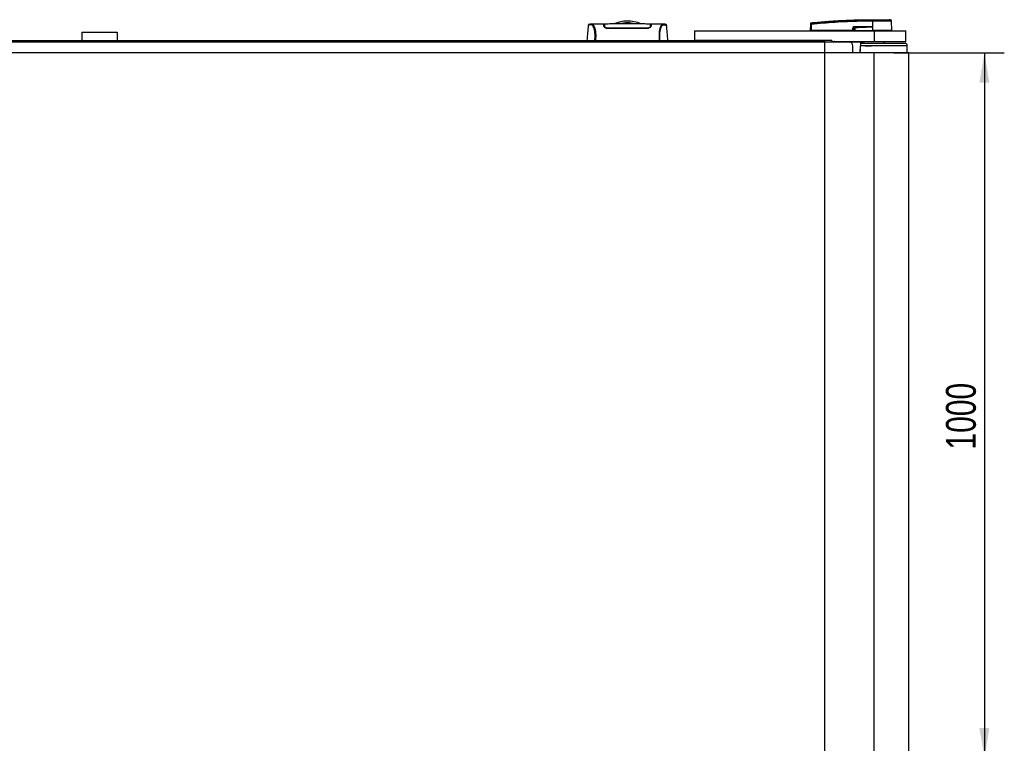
# Model space of a CAD drawing. Header units: millimetres. Extents: x 0 to 420, y 0 to 297.
# Tile 10 of 64: x 130 to 229, y 74 to 147. Entities that reach past the tile are written whole.
import ezdxf

# ---------------------------------------------------------------- set-up
doc = ezdxf.new("R2010")
doc.units = ezdxf.units.MM
doc.layers.add('QUOTE', color=174, linetype='Continuous')
doc.styles.add('SLDTEXTSTYLE3', font='TXT', dxfattribs={"width": 0.75})
doc.dimstyles.new('SLDDIMSTYLE0', dxfattribs={"dimtxt": 3, "dimasz": 3, "dimexe": 0, "dimexo": 0.0625, "dimgap": 0.75, "dimtad": 1, "dimlfac": 14.104679, "dimrnd": 1e-09, "dimzin": 12, "dimdsep": 46, "dimtxsty": 'SLDTEXTSTYLE3', "dimsah": 1, "dimcen": 0.09, "dimadec": 0, "dimazin": 3, "dimtfac": 1, "dimtdec": 3, "dimtofl": 0, "dimtmove": 0, "dimatfit": 3, "dimfxl": 0, "dimfrac": 2, "dimtolj": 1, "dimtzin": 12, "dimarcsym": 0})

# ---------------------------------------------------------------- blocks, each defined once
blk = doc.blocks.new('_D_1')
at = {"layer": 'QUOTE'}
for p, q in [((218.39, 143.366), (229.49, 143.366)), ((227.49, 143.366), (227.49, 72.467)), ((218.39, 72.467), (229.49, 72.467))]:
    blk.add_line(p, q, dxfattribs=at)
for points in [[(227.49, 143.366), (226.99, 140.366), (227.99, 140.366)], [(227.49, 72.467), (227.99, 75.467), (226.99, 75.467)]]:
    blk.add_solid(points, dxfattribs=at)
at = {"layer": 'QUOTE', "insert": (223.622, 103.483), "char_height": 3, "attachment_point": 1, "rotation": 90, "style": 'SLDTEXTSTYLE3'}
blk.add_mtext('1000', dxfattribs=at)

msp = doc.modelspace()

# ---------------------------------------------------------------- linework, layer by layer
at = {"color": 7, "linetype": 'Continuous', "lineweight": 25}
for p, q in [((216.24165, 146.69809), (216.24175, 146.69809)), ((218.02683, 146.68833), (217.90351, 146.69809)), ((187.64036, 146.13073), (187.6401, 146.1304)), ((189.19586, 146.25447), (187.97609, 146.25447)), ((189.24669, 146.21903), (189.19649, 146.21903)), ((189.24887, 146.09187), (189.24935, 146.06435)), ((189.24955, 146.05303), (189.25034, 146.00769)), ((189.25692, 146.2401), (189.25759, 146.19479)), ((189.25724, 146.15519), (189.25728, 146.02478)), ((189.25877, 146.10472), (189.25984, 146.0227)), ((189.25992, 146.06829), (189.26005, 146.06079)), ((189.2603, 146.04647), (189.26005, 146.06079)), ((189.2603, 146.04647), (189.26176, 145.96095)), ((189.26042, 146.0393), (189.26051, 146.03432)), ((189.62558, 145.8472), (189.62558, 145.81049)), ((193.52499, 145.81021), (189.62558, 145.81021)), ((193.52499, 145.84717), (193.52498, 145.81055)), ((193.88967, 146.00167), (193.88898, 145.95019)), ((193.89027, 146.04644), (193.88967, 146.00167)), ((193.89333, 146.15912), (193.89327, 146.02478)), ((193.95409, 146.21903), (193.90392, 146.21903)), ((195.17519, 146.25447), (193.9547, 146.25447)), ((195.18442, 146.25378), (195.17519, 146.25378)), ((195.51021, 146.13073), (195.51047, 146.1304)), ((210.00919, 145.59916), (210.01473, 146.234)), ((210.00919, 145.59916), (210.06114, 145.59916)), ((210.04371, 145.59916), (210.04433, 145.56371)), ((210.06669, 146.234), (210.06114, 145.59916)), ((214.26656, 145.59916), (210.06114, 145.59916)), ((210.06376, 145.59916), (210.06381, 145.56371)), ((210.06652, 146.38421), (210.06648, 146.38421)), ((214.26656, 145.59916), (214.26768, 145.88536)), ((214.27981, 145.59916), (214.26656, 145.59916)), ((214.26935, 145.59916), (214.2694, 145.56371)), ((214.28093, 145.88536), (214.27981, 145.59916)), ((214.27981, 145.59916), (214.43788, 145.59916)), ((214.4305, 145.80761), (214.28093, 145.88536)), ((214.3043, 145.59916), (214.30474, 145.56371)), ((214.42242, 145.98306), (214.54707, 145.91826)), ((216.08623, 145.98306), (214.42242, 145.98306)), ((214.42333, 146.00138), (216.08713, 146.00138)), ((214.44331, 145.59916), (216.24051, 145.59916)), ((214.45443, 145.59916), (214.45468, 145.56371)), ((216.24154, 146.54861), (216.23004, 146.54861)), ((216.23708, 145.99285), (216.23711, 145.98892)), ((216.23711, 145.98892), (216.24051, 145.59916)), ((216.24085, 145.59916), (216.24051, 145.59916)), ((216.24154, 146.54861), (216.24085, 145.59916)), ((218.1619, 145.59916), (216.24085, 145.59916)), ((216.2423, 145.59916), (216.24232, 145.56371)), ((218.12676, 145.56371), (218.12738, 145.59916)), ((218.1619, 145.59916), (218.15361, 146.54857)), ((136.69988, 145.45736), (140.2448, 145.45736)), ((136.69988, 145.45736), (136.69988, 144.60658)), ((140.2448, 145.45736), (140.2448, 144.60658)), ((198.31064, 145.56371), (198.31064, 144.60658)), ((198.31064, 145.56371), (216.38975, 145.56371)), ((201.03876, 145.56548), (201.03876, 145.56371)), ((201.6052, 145.56371), (201.6052, 145.56548)), ((216.38975, 145.56371), (216.38975, 144.50023)), ((216.38975, 145.56371), (219.58018, 145.56371)), ((219.58018, 144.50023), (219.58018, 145.56371)), ((213.9083, 144.42934), (62.89458, 144.42934)), ((78.49224, 144.60658), (198.31064, 144.60658)), ((212.13584, 144.60658), (198.31064, 144.60658)), ((211.42685, 144.42934), (211.42685, 144.60658)), ((212.36437, 144.44352), (211.42685, 144.44352)), ((212.13584, 144.60658), (212.13584, 144.50023)), ((212.13584, 144.50023), (216.38975, 144.50023)), ((212.36295, 144.43581), (212.36318, 144.42934)), ((212.39839, 144.46417), (212.399, 144.42934)), ((212.39877, 144.46995), (212.3991, 144.47187)), ((212.43384, 144.46417), (212.43384, 144.50023)), ((212.43384, 144.46417), (215.04562, 144.46417)), ((212.43445, 144.42934), (212.43384, 144.46417)), ((214.26279, 143.36586), (214.26279, 144.07484)), ((219.72197, 144.07484), (215.04357, 144.07484)), ((215.04562, 144.46417), (215.04562, 144.50023)), ((215.0464, 144.11029), (218.24419, 144.11029)), ((215.06738, 144.32299), (219.50928, 144.32299)), ((215.07965, 144.46417), (215.32627, 144.46417)), ((215.32627, 144.50023), (215.32627, 144.32299)), ((215.45287, 144.07484), (215.45287, 144.11029)), ((215.49945, 144.08193), (215.94627, 144.08193)), ((215.94627, 144.08193), (215.94627, 144.11029)), ((215.94627, 144.08193), (216.08936, 144.08193)), ((216.08936, 144.08193), (216.08936, 144.11029)), ((216.08936, 144.08193), (216.09836, 144.08193)), ((216.09836, 144.08193), (216.09836, 144.11029)), ((216.09836, 144.08193), (216.13786, 144.08193)), ((216.13786, 144.07484), (216.13786, 144.11029)), ((216.38975, 144.50023), (219.58018, 144.50023)), ((217.45322, 144.32299), (217.45322, 144.50023)), ((218.24419, 144.11029), (219.72197, 144.11029)), ((219.32808, 144.07484), (219.32808, 144.11029)), ((219.46353, 144.07484), (219.46353, 144.11029)), ((219.47383, 144.07484), (219.47383, 144.11029)), ((219.72336, 143.36586), (219.72197, 144.07484)), ((216.38975, 143.36586), (60.41313, 143.36586)), ((216.38975, 72.4674), (216.38975, 143.36586)), ((219.89922, 143.36586), (216.38975, 143.36586)), ((219.89922, 72.4674), (219.89922, 143.36586))]:
    msp.add_line(p, q, dxfattribs=at)
at = {"color": 7, "linetype": 'Continuous'}
for p in [(65.37602, 144.60658), (211.42685, 71.22668)]:
    msp.add_line(p, (211.42685, 144.60658), dxfattribs=at)
at = {"color": 7, "linetype": 'Continuous', "lineweight": 25, "flags": 128}
for points in [[(187.98633, 146.25432), (188.02086, 146.25184), (188.05474, 146.24444), (188.09148, 146.22636), (188.10099, 146.21926), (188.11393, 146.20779), (188.12552, 146.19577), (188.1286, 146.19228), (188.12947, 146.19128), (188.12973, 146.19098), (188.12983, 146.19086), (188.12986, 146.19083), (188.12988, 146.19081), (188.12988, 146.19081), (188.12988, 146.1908), (188.12988, 146.1908), (188.12988, 146.1908), (188.12988, 146.1908), (188.12988, 146.1908), (188.16768, 146.14107), (188.20392, 146.08206), (188.2433, 146.00212), (188.28015, 145.9069), (188.3122, 145.80011), (188.34057, 145.674), (188.36391, 145.52576), (188.37997, 145.36116), (188.38811, 145.18273), (188.38823, 144.99754), (188.38095, 144.80685), (188.36639, 144.60658)], [(216.08623, 145.98306), (216.17072, 145.98634), (216.23711, 145.98892)], [(215.49803, 144.07484), (215.49898, 144.07979), (215.50166, 144.09021), (215.5049, 144.09875), (215.50858, 144.10508), (215.51255, 144.10898), (215.51668, 144.11029)]]:
    msp.add_lwpolyline(points, dxfattribs=at)
at = {"color": 7, "linetype": 'Continuous', "lineweight": 25}
for centre, radius, start, end in [((216.76263, 146.57857), 0.53343, 168.1201678, 183.2190123), ((219.11693, 146.36049), 2.89494, 173.3031905, 173.4966106), ((216.7742, 146.57821), 0.53348, 168.0817426, 183.1800729), ((218.01182, 146.54733), 0.1418, 0.5000113, 83.9231277), ((191.57528, 143.01137), 3.54492, 67.268445, 112.9124484), ((191.57528, 143.01137), 3.36218, 76.5866744, 103.4447171), ((210.04071, 144.66438), 1.56983, 89.0518988, 90.9481012), ((210.07201, 146.31711), 0.05655, 96.1041945, 179.3841407), ((214.27431, 147.69114), 1.80579, 269.78976, 270.21024), ((214.27645, 145.99947), 0.14689, 353.5856583, 0.7475902), ((165.57825, 143.55156), 49.02598, 2.7312588, 2.7669963), ((215.94026, 145.99947), 0.14689, 353.5856583, 0.7475902), ((212.3662, 144.46808), 0.03243, 264.2526321, 353.0754988), ((212.36437, 144.47896), 0.03545, 270, 348.463041), ((212.43384, 144.46479), 0.03545, 90, 181), ((212.41612, 144.97207), 0.50821, 268.0016174, 271.9983826), ((213.9083, 144.07484), 0.35449, 0, 90), ((215.04562, 144.46479), 0.03545, 354.8105801, 90), ((215.09375, 144.87882), 0.41744, 263.3778257, 268.2379831), ((219.50928, 144.11029), 0.2127, 0, 90)]:
    msp.add_arc(centre, radius, start, end, dxfattribs=at)
for centre, major_axis, ratio, start_param, end_param in [((214.51926, 145.8131), (0.24107, -0.11857), 0.60672542, 2.25200573, 3.42889257), ((214.51747, 145.81328), (0.22807, -0.11289), 0.5569608, 2.25321842, 3.43010526), ((214.60583, 145.76735), (0.16245, -0.08643), 0.77058227, 2.30113884, 3.47802567), ((214.60583, 145.76766), (0.1418, -0.07495), 0.66301777, 2.29905058, 3.47593741)]:
    msp.add_ellipse(centre, major_axis=major_axis, ratio=ratio, start_param=start_param, end_param=end_param, dxfattribs=at)
for points, knots in [([(210.06599, 146.37333), (210.86438, 146.44619), (212.08122, 146.55724), (213.72089, 146.63892), (214.981, 146.6822), (215.81974, 146.68217), (216.24062, 146.68838), (216.24063, 146.68838)], [0, 0, 0, 0, 0.38876695, 0.59252789, 0.79628932, 0.99999932, 1, 1, 1, 1]), ([(210.06652, 146.38421), (210.09034, 146.38663), (210.23732, 146.40156), (210.88222, 146.4645), (212.20724, 146.57274), (214.11894, 146.67677), (215.53379, 146.69098), (216.24165, 146.69809)], [0, 0, 0, 0, 0.01170126, 0.07220884, 0.31419353, 0.65688711, 1, 1, 1, 1]), ([(216.24063, 146.68838), (216.24063, 146.68838), (216.24449, 146.68838), (216.24836, 146.68838), (216.25222, 146.68838)], [0, 0, 0, 0, 0.00036549, 1, 1, 1, 1]), ([(216.24175, 146.69809), (216.34701, 146.69809), (216.55785, 146.69809), (216.86842, 146.69809), (217.15712, 146.69809), (217.41383, 146.69809), (217.62526, 146.69809), (217.78301, 146.69809), (217.88495, 146.69809), (217.89733, 146.69809), (217.90351, 146.69809)], [0, 0, 0, 0, 0.12488045, 0.25013958, 0.37464939, 0.49981249, 0.62476421, 0.74955772, 0.87492377, 1, 1, 1, 1]), ([(216.25222, 146.68838), (216.33557, 146.68837), (216.50227, 146.68834), (216.75924, 146.68836), (217.01502, 146.68836), (217.26179, 146.6883), (217.48327, 146.68836), (217.67429, 146.68836), (217.82835, 146.68834), (217.94145, 146.68841), (218.01309, 146.68832), (218.02225, 146.68833), (218.02683, 146.68833)], [0, 0, 0, 0, 0.09230362, 0.18460708, 0.28653845, 0.3884688, 0.49039805, 0.59232883, 0.69424704, 0.79616636, 0.8980845, 1, 1, 1, 1]), ([(187.63179, 146.13113), (187.61043, 145.88672), (187.56601, 145.37853), (187.52151, 144.87035), (187.49841, 144.60658)], [0, 0, 0, 0, 0.480948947, 1, 1, 1, 1]), ([(187.98654, 146.25434), (187.95552, 146.25327), (187.89024, 146.25101), (187.81046, 146.23847), (187.75074, 146.22868), (187.71197, 146.22199), (187.69177, 146.21577), (187.65385, 146.1983), (187.63852, 146.15124), (187.63172, 146.13037)], [0, 0, 0, 0, 0.14962216, 0.31480836, 0.49545182, 0.64108218, 0.78518854, 0.90475494, 1, 1, 1, 1]), ([(188.29837, 144.60658), (188.30365, 144.66947), (188.31414, 144.7945), (188.32162, 144.98045), (188.3217, 145.16065), (188.31328, 145.33126), (188.29666, 145.48803), (188.27283, 145.62784), (188.24314, 145.7498), (188.19804, 145.8887), (188.13443, 146.02058), (188.05642, 146.13082), (187.97711, 146.17988), (187.85808, 146.18074), (187.73103, 146.16208), (187.64213, 146.1455), (187.64086, 146.13492), (187.64036, 146.13073)], [0, 0, 0, 0, 0.03293543, 0.06547319, 0.09814545, 0.13076322, 0.16326802, 0.19603503, 0.22873208, 0.26172606, 0.32742317, 0.39375449, 0.45898655, 0.52551088, 0.70472603, 0.88294372, 1, 1, 1, 1]), ([(187.97609, 146.25382), (187.97907, 146.25421), (187.98218, 146.25462), (187.98617, 146.25433), (187.98633, 146.25432)], [0, 0, 0, 0, 0.96013712, 1, 1, 1, 1]), ([(189.20314, 146.04614), (189.20141, 146.09566), (189.19789, 146.19617), (189.19593, 146.25305), (189.19583, 146.25544), (189.19586, 146.25443), (189.19586, 146.25441)], [0, 0, 0, 0, 0.33253016, 0.67483713, 0.99270757, 1, 1, 1, 1]), ([(189.19696, 146.22328), (189.19916, 146.22276), (189.20199, 146.22209), (189.23431, 146.22154), (189.24163, 146.22141)], [0, 0, 0, 0, 0.773369, 1, 1, 1, 1]), ([(189.62558, 145.81021), (189.58433, 145.81293), (189.50201, 145.81835), (189.38993, 145.85752), (189.2935, 145.91262), (189.22031, 145.98043), (189.20887, 146.0242), (189.20314, 146.04614)], [0, 0, 0, 0, 0.17602394, 0.35136334, 0.54466667, 0.77179405, 1, 1, 1, 1]), ([(189.25034, 146.00769), (189.25466, 145.98636), (189.26217, 145.94926), (189.31042, 145.91127), (189.33093, 145.89511)], [0, 0, 0, 0, 0.57480988, 1, 1, 1, 1]), ([(193.89389, 146.25329), (193.70972, 146.25866), (193.33305, 146.26965), (192.76081, 146.27104), (192.17477, 146.27069), (191.51899, 146.27001), (190.79643, 146.26986), (190.02107, 146.27245), (189.50868, 146.25951), (189.25669, 146.25314)], [0, 0, 0, 0, 0.12113183, 0.24774381, 0.37318266, 0.49813276, 0.66585272, 0.83566481, 1, 1, 1, 1]), ([(189.25962, 146.0856), (189.25906, 146.1173), (189.25787, 146.18562), (189.2571, 146.22982), (189.25699, 146.23621), (189.25697, 146.23721)], [0, 0, 0, 0, 0.42234684, 0.91021093, 1, 1, 1, 1]), ([(189.25721, 146.18898), (189.25722, 146.18602), (189.25723, 146.17637), (189.25723, 146.16386), (189.25724, 146.15519)], [0, 0, 0, 0, 0.30662051, 1, 1, 1, 1]), ([(189.62558, 145.84718), (189.59032, 145.84933), (189.52066, 145.85357), (189.42483, 145.88457), (189.34165, 145.92913), (189.27565, 145.98719), (189.26556, 146.02614), (189.2603, 146.04647)], [0, 0, 0, 0, 0.17334583, 0.34244333, 0.53261108, 0.75610773, 1, 1, 1, 1]), ([(193.52499, 145.84715), (193.39119, 145.84709), (192.72219, 145.84679), (191.42238, 145.84597), (190.25638, 145.84676), (189.62558, 145.84718)], [0, 0, 0, 0, 0.10293933, 0.51469663, 1, 1, 1, 1]), ([(193.89027, 146.04643), (193.88509, 146.02637), (193.87471, 145.98611), (193.80041, 145.92175), (193.69873, 145.8724), (193.59912, 145.8496), (193.54411, 145.84778), (193.52499, 145.84715)], [0, 0, 0, 0, 0.24096485, 0.48337497, 0.7285961, 0.90568571, 1, 1, 1, 1]), ([(193.94743, 146.04614), (193.94098, 146.02274), (193.92809, 145.97595), (193.84101, 145.89957), (193.72347, 145.84038), (193.60902, 145.81311), (193.54642, 145.81095), (193.52499, 145.81021)], [0, 0, 0, 0, 0.242670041, 0.485088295, 0.731805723, 0.908172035, 1, 1, 1, 1]), ([(193.82307, 145.89633), (193.8434, 145.91329), (193.88873, 145.95108), (193.89614, 145.98757), (193.90023, 146.00769)], [0, 0, 0, 0, 0.44865939, 1, 1, 1, 1]), ([(193.88967, 146.00167), (193.8899, 146.01834), (193.89037, 146.05169), (193.89092, 146.08341), (193.89119, 146.09928)], [0, 0, 0, 0, 0.49955274, 1, 1, 1, 1]), ([(193.89391, 146.25472), (193.8939, 146.25428), (193.89388, 146.25339), (193.89366, 146.24083), (193.89291, 146.19754), (193.89173, 146.13024), (193.89071, 146.0719), (193.89027, 146.04643)], [0, 0, 0, 0, 0.19851654, 0.40682671, 0.6188004, 0.83361426, 1, 1, 1, 1]), ([(193.89111, 146.02113), (193.89147, 146.05346), (193.89191, 146.09415), (193.89246, 146.14318), (193.8926, 146.15588), (193.89266, 146.1618)], [0, 0, 0, 0, 0.6736969, 0.84772982, 1, 1, 1, 1]), ([(193.89333, 146.15912), (193.89333, 146.16804), (193.89334, 146.17953), (193.89335, 146.18758), (193.89335, 146.18937)], [0, 0, 0, 0, 0.77695019, 1, 1, 1, 1]), ([(193.89367, 146.2415), (193.89371, 146.24332), (193.89378, 146.24746), (193.89383, 146.25066), (193.89387, 146.25246)], [0, 0, 0, 0, 0.43951281, 1, 1, 1, 1]), ([(193.90023, 146.00769), (193.90118, 146.06239), (193.90239, 146.13163), (193.90281, 146.15554), (193.9029, 146.16056)], [0, 0, 0, 0, 0.789957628, 1, 1, 1, 1]), ([(193.90166, 146.22124), (193.91813, 146.22158), (193.94883, 146.22222), (193.9521, 146.22294), (193.95361, 146.22328)], [0, 0, 0, 0, 0.53619641, 1, 1, 1, 1]), ([(193.9547, 146.25416), (193.9547, 146.25427), (193.95474, 146.25535), (193.95461, 146.25213), (193.95416, 146.23926), (193.9526, 146.19433), (193.95029, 146.12768), (193.94829, 146.07066), (193.94743, 146.04614)], [0, 0, 0, 0, 0.02175985, 0.22405071, 0.42672984, 0.63314278, 0.8422428, 1, 1, 1, 1]), ([(195.17519, 146.25378), (195.16701, 146.25391), (195.13928, 146.25434), (195.08608, 146.24745), (195.03469, 146.20988), (194.99546, 146.15977), (194.97129, 146.12431), (194.94551, 146.08116), (194.91867, 146.02906), (194.89328, 145.97013), (194.8713, 145.91075), (194.85396, 145.85684), (194.83783, 145.79938), (194.82299, 145.73841), (194.80483, 145.6508), (194.78532, 145.52757), (194.76929, 145.36297), (194.76111, 145.1852), (194.76116, 144.99922), (194.76828, 144.80563), (194.77881, 144.67377), (194.78418, 144.60658)], [0, 0, 0, 0, 0.044103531, 0.14951948, 0.256325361, 0.29580618, 0.338562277, 0.373557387, 0.420455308, 0.470767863, 0.502534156, 0.535857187, 0.566542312, 0.596340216, 0.628096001, 0.689772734, 0.752680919, 0.814410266, 0.87472491, 0.936164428, 1, 1, 1, 1]), ([(194.85219, 144.60658), (194.84692, 144.66947), (194.83643, 144.7945), (194.82895, 144.98045), (194.82887, 145.16065), (194.83729, 145.33126), (194.85391, 145.48803), (194.87774, 145.62784), (194.90743, 145.7498), (194.95253, 145.8887), (195.01614, 146.02058), (195.09415, 146.13082), (195.17346, 146.17988), (195.29249, 146.18074), (195.41954, 146.16208), (195.50844, 146.1455), (195.50971, 146.13492), (195.51021, 146.13073)], [0, 0, 0, 0, 0.03293543, 0.06547319, 0.09814545, 0.13076322, 0.16326802, 0.19603503, 0.22873208, 0.26172606, 0.32742317, 0.39375449, 0.45898655, 0.52551088, 0.70472603, 0.88294372, 1, 1, 1, 1]), ([(195.51885, 146.13037), (195.51205, 146.15124), (195.49672, 146.1983), (195.45879, 146.21577), (195.4386, 146.22199), (195.39983, 146.22868), (195.3401, 146.23847), (195.26032, 146.25101), (195.19505, 146.25327), (195.16403, 146.25434)], [0, 0, 0, 0, 0.09524506, 0.21481146, 0.35891782, 0.50454818, 0.68519164, 0.85037784, 1, 1, 1, 1]), ([(195.65216, 144.60658), (195.62906, 144.87034), (195.58456, 145.37852), (195.54014, 145.88671), (195.51878, 146.13113)], [0, 0, 0, 0, 0.51903279, 1, 1, 1, 1]), ([(210.01473, 146.234), (210.01476, 146.23738), (210.01488, 146.25021), (210.01507, 146.27201), (210.01527, 146.29521), (210.01542, 146.31216), (210.01545, 146.31586), (210.01546, 146.31772)], [0, 0, 0, 0, 0.08210774, 0.31165455, 0.54070711, 0.77036972, 1, 1, 1, 1]), ([(210.01546, 146.31772), (210.0155, 146.3218), (210.01555, 146.32735), (210.01555, 146.32809), (210.01556, 146.32828)], [0, 0, 0, 0, 0.73657409, 1, 1, 1, 1]), ([(210.01556, 146.32828), (210.01564, 146.33025), (210.01598, 146.33867), (210.02035, 146.3532), (210.03174, 146.36892), (210.04764, 146.38038), (210.0602, 146.38293), (210.06648, 146.38421)], [0, 0, 0, 0, 0.07160669, 0.30681144, 0.53787451, 0.76893725, 1, 1, 1, 1]), ([(210.06599, 146.37333), (210.06559, 146.37021), (210.06478, 146.36395), (210.06447, 146.3357), (210.06489, 146.29715), (210.06578, 146.26093), (210.0665, 146.23961), (210.06669, 146.234)], [0, 0, 0, 0, 0.22968814, 0.45959689, 0.68877935, 0.91808895, 1, 1, 1, 1]), ([(210.06648, 146.38421), (210.06644, 146.38401), (210.06629, 146.38323), (210.06612, 146.37753), (210.06599, 146.37333)], [0, 0, 0, 0, 0.26388418, 1, 1, 1, 1]), ([(216.23004, 146.54861), (215.81101, 146.546), (214.97296, 146.54078), (213.71626, 146.49975), (212.07923, 146.41749), (210.86418, 146.30671), (210.06669, 146.234)], [0, 0, 0, 0, 0.20362021, 0.40724063, 0.61094774, 1, 1, 1, 1]), ([(214.4305, 145.80761), (214.43466, 145.80762), (214.44208, 145.80765), (214.45144, 145.80762), (214.45557, 145.80761)], [0, 0, 0, 0, 0.56, 1, 1, 1, 1]), ([(214.43788, 145.59916), (214.4356, 145.63804), (214.43154, 145.7074), (214.43082, 145.77702), (214.4305, 145.80761)], [0, 0, 0, 0, 0.56058603, 1, 1, 1, 1]), ([(214.43788, 145.59916), (214.43837, 145.59916), (214.43951, 145.59916), (214.44144, 145.59916), (214.4428, 145.59916), (214.44331, 145.59916)], [0, 0, 0, 0, 0.31939567, 0.74819126, 1, 1, 1, 1]), ([(214.45557, 145.80761), (214.45448, 145.76867), (214.45253, 145.69905), (214.44613, 145.62971), (214.44331, 145.59916)], [0, 0, 0, 0, 0.55939227, 1, 1, 1, 1]), ([(214.54707, 145.91826), (214.83434, 145.93124), (215.34736, 145.95442), (215.86045, 145.97431), (216.08623, 145.98306)], [0, 0, 0, 0, 0.55997408, 1, 1, 1, 1]), ([(216.23711, 145.98892), (215.92202, 145.96788), (215.35939, 145.93031), (214.79629, 145.90073), (214.54853, 145.88771)], [0, 0, 0, 0, 0.56002694, 1, 1, 1, 1]), ([(216.08713, 146.00138), (216.10162, 146.00124), (216.14454, 146.00083), (216.19501, 146.00097), (216.23002, 145.99421), (216.23708, 145.99285)], [0, 0, 0, 0, 0.28926734, 0.85682964, 1, 1, 1, 1]), ([(218.15361, 146.54857), (218.1489, 146.54859), (218.13935, 146.54862), (218.06245, 146.54863), (217.94077, 146.54855), (217.77541, 146.5486), (217.56928, 146.54862), (217.33162, 146.54852), (217.06494, 146.54864), (216.79024, 146.54859), (216.51208, 146.54858), (216.33242, 146.5486), (216.24154, 146.54861)], [0, 0, 0, 0, 0.10046502, 0.203843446, 0.304309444, 0.407688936, 0.508155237, 0.611534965, 0.712002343, 0.815383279, 0.906610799, 1, 1, 1, 1]), ([(212.36437, 144.44352), (212.36414, 144.44317), (212.36369, 144.44247), (212.3632, 144.43803), (212.36295, 144.43581)], [0, 0, 0, 0, 0.50006029, 1, 1, 1, 1]), ([(215.04562, 144.46417), (215.0281, 144.26938), (214.99519, 143.90335), (214.96419, 143.53717), (214.94968, 143.36586)], [0, 0, 0, 0, 0.53218456, 1, 1, 1, 1]), ([(214.98503, 143.36586), (214.98524, 143.36847), (215.01442, 143.73395), (215.04869, 144.09899), (215.08272, 144.46142)], [0, 0, 0, 0, 0.007156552, 1, 1, 1, 1])]:
    msp.add_open_spline(points, degree=3, knots=knots, dxfattribs=at)

# ---------------------------------------------------------------- dimensions: what is measured, and where the dimension line sits
at = {"layer": 'QUOTE'}
dim = msp.add_linear_dim(base=(225.10833, 72.4674), p1=(216.38975, 143.36586), p2=(216.38975, 72.4674), angle=90, dimstyle='SLDDIMSTYLE0', dxfattribs=at)
dim.commit()
dim.dimension.update_dxf_attribs({"geometry": '_D_1', "text_midpoint": (225.10833, 107.91663), "dimtype": 160})

doc.saveas('drawing.dxf')
